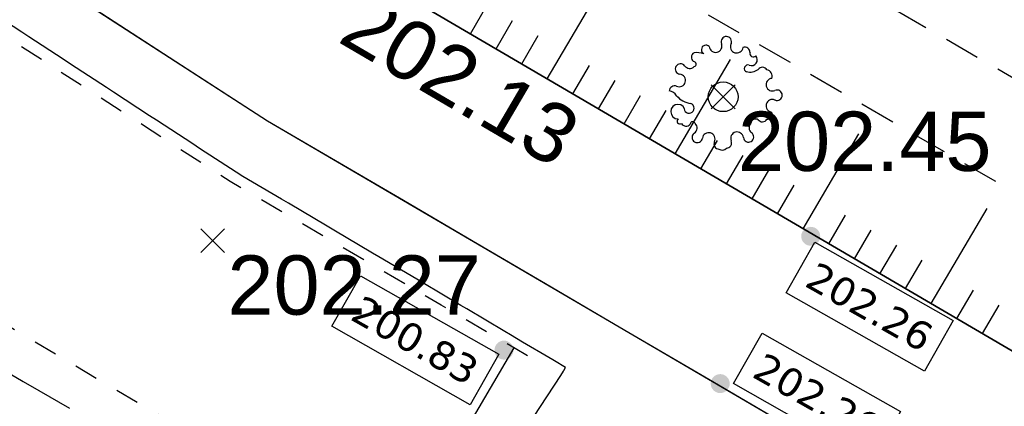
# Model space of a CAD drawing. Extents: x 1616800 to 1632437, y 2248456 to 2251974.
# Tile 222 of 256: x 1617903.7 to 1617920.3, y 2251567.85 to 2251574.37. Entities that reach past the tile are written whole.
import ezdxf
from ezdxf.enums import TextEntityAlignment as Align

# ---------------------------------------------------------------- set-up
doc = ezdxf.new("R2010")
doc.units = 0
doc.header["$LTSCALE"] = 2
doc.header["$PDMODE"] = 3
doc.header["$PDSIZE"] = 0.2
doc.linetypes.add('FOSSE', pattern=[0.5, 0.3, -0.2])
doc.linetypes.add('Grille', pattern=[0.4, 0.2, -0.2])
doc.layers.get('0').update_dxf_attribs({"linetype": 'CONTINUOUS'})
for name, color, linetype in [('0000-VALORIS-NOUE DERIV BASSIN', 7, 'CONTINUOUS'), ('0000-VALORIS-NOUE DERIV BASSIN EAU MAX RETENTION', 140, 'CONTINUOUS'), ('0000-VALORIS-NOUE DERIV BASSIN TEXTE ET COTES', 1, 'CONTINUOUS'), ('X-PTS TOPO-TEXTE TOPOALT', 8, 'CONTINUOUS'), ('X-PTS TOPO-TOPOPOINT', 8, 'CONTINUOUS'), ('Y-FDP TOPO-TOP_AXE_FOSSE', 8, 'CONTINUOUS'), ('Y-FDP TOPO-TOP_BARBULE', 8, 'CONTINUOUS'), ('Y-FDP TOPO-TOP_TALUS', 8, 'CONTINUOUS'), ('Y-FDP TOPO-TOP_VEGETATION_symb', 8, 'CONTINUOUS')]:
    doc.layers.add(name, color=color, linetype=linetype)
doc.styles.add('Côte Assainissement', font='verdana.ttf')
doc.styles.get("Standard").update_dxf_attribs({"font": 'arial.ttf'})

# ---------------------------------------------------------------- blocks, each defined once
blk = doc.blocks.new('TCPOINT')
at = {"color": 0}
blk.add_point((0, 0), dxfattribs=at)
at = {"layer": 'X-PTS TOPO-TEXTE TOPOALT'}
blk.add_attdef('ALT', text='', height=0.75, dxfattribs=at).set_placement((0.25, -0.25), align=Align.TOP_LEFT)
blk = doc.blocks.new('Arbre composé')
for centre, major_axis, start_param, end_param in [((0.053, 0.929), (-0.0621, 0.0621), -0.814049, 1.170078), ((0.053, 0.929), (0.0621, 0.0621), 5.055805, 7.039932), ((-0.29, 0.794), (0.0543, 0.0543), 6.27112, 9.712496), ((-0.128, 0.856), (0.0756, 0.0756), 2.437811, 4.160139), ((-0.128, 0.856), (-0.0756, 0.0756), 2.589343, 4.311671), ((0.229, 0.846), (-0.0756, 0.0756), 0.343416, 2.065744), ((0.229, 0.846), (0.0756, 0.0756), 3.63654, 5.358868), ((0.366, 0.751), (0.0611, 0.0611), 5.442007, 7.443818), ((-0.447, 0.666), (-0.0621, 0.0621), -0.261799, 1.722328), ((-0.44, 0.401), (-0.243, 0.243), -1.12231, -0.636034), ((0.479, 0.624), (-0.0687, 0.0687), 1.943234, 4.662706), ((0.509, 0.73), (0.0414, 0.0414), 2.084224, 4.724816), ((-0.72, 0.469), (-0.0621, 0.0621), 0.261799, 2.245927), ((-0.72, 0.469), (-0.0621, 0.0621), 4.560857, 6.544985), ((-0.563, 0.585), (-0.0756, 0.0756), 1.419265, 3.141593), ((-0.5, 0.551), (-0.031, 0.031), 2.648002, 5.490599), ((0.419, 0.476), (-0.0439, 0.0439), -1.123056, 1.960793), ((0.66, 0.41), (0.0621, 0.0621), 6.021386, 8.005513), ((-0.741, 0.276), (0.0756, 0.0756), 5.235988, 6.958316), ((0.455, 0.647), (0.162, 0.162), 3.648866, 4.555851), ((0.721, 0.35), (-0.0738, 0.0738), 3.545603, 5.353199), ((-0.819, 0.097), (0.0621, 0.0621), 0.372067, 2.356194), ((-0.741, 0.276), (-0.0756, 0.0756), 1.942863, 3.665191), ((0, 0), (0.177, 0.177), 5.497787, 11.780972), ((0.83, 0.205), (-0.0756, 0.0756), -0.67513, 1.047198), ((0.83, 0.205), (0.0756, 0.0756), 2.617994, 4.340322), ((-0.924, -0.062), (-0.114, 0.114), 4.443451, 5.394658), ((-0.504, 0.247), (-0.256, 0.256), 1.472466, 2.237887), ((0.908, 0.027), (0.0621, 0.0621), 5.497787, 7.481914), ((0.908, 0.027), (-0.0621, 0.0621), 1.942863, 3.926991), ((-0.761, -0.25), (-0.0867, 0.0867), 3.947739, 8.650944), ((-0.574, -0.193), (0.0595, 0.0595), 3.060826, 6.736019), ((0.83, -0.152), (0.0756, 0.0756), 2.094395, 3.816723), ((0.83, -0.152), (-0.0756, 0.0756), -1.198729, 0.523599), ((0.739, -0.292), (0.0611, 0.0611), 3.899862, 5.901673), ((-0.729, -0.409), (-0.0339, 0.0339), -0.091877, 2.941892), ((-0.625, -0.407), (-0.0621, 0.0621), 1.280346, 3.264473), ((-0.512, -0.463), (0.031, 0.031), 5.760943, 8.603541), ((-0.547, -0.525), (0.0756, 0.0756), 4.532206, 6.254534), ((0.543, -0.52), (-0.0756, 0.0756), 0, 1.722328), ((0.547, -0.454), (-0.0565, 0.0565), -1.34685, 0.669035), ((0.66, -0.334), (-0.0621, 0.0621), 1.419265, 3.403392), ((-0.437, -0.685), (0.0621, 0.0621), 1.390613, 3.374741), ((-0.244, -0.712), (0.0756, 0.0756), 0.494947, 2.217275), ((-0.244, -0.712), (-0.0756, 0.0756), 3.485009, 5.207336), ((0.234, -0.699), (-0.0756, 0.0756), -0.523599, 1.198729), ((0.234, -0.699), (0.0756, 0.0756), 5.608055, 7.330383), ((0.428, -0.677), (-0.0621, 0.0621), 2.879793, 4.863921), ((-0.437, -0.685), (0.0621, 0.0621), 3.374741, 5.358868), ((-0.068, -0.795), (0.0621, 0.0621), 1.914212, 3.89834), ((0.056, -0.777), (-0.0621, 0.0621), 2.356194, 4.340322), ((0.428, -0.677), (-0.0621, 0.0621), 0.895666, 2.879793), ((-0.018, -0.801), (0.069, 0.069), 3.361879, 4.78249)]:
    blk.add_ellipse(centre, major_axis=major_axis, ratio=1, start_param=start_param, end_param=end_param)
blk = doc.blocks.new('*U322')
h = blk.add_hatch(color=256)
edge = h.paths.add_edge_path()
edge.add_arc((0, 0), 0.2, 0, 360)
at = {"linetype": 'Continuous'}
blk.add_lwpolyline([(0.283, 0), (0.887, 1.065), (3.801, -0.587), (3.196, -1.653)], close=True, dxfattribs=at)
at = {"style": 'Côte Assainissement'}
blk.add_attdef('NIVELLEMENT', text='', height=0.6, rotation=330.4304, dxfattribs=at).set_placement((2.042, -0.294), align=Align.MIDDLE)
blk = doc.blocks.new('*U323')
h = blk.add_hatch(color=256)
edge = h.paths.add_edge_path()
edge.add_arc((0, 0), 0.2, 0, 360)
at = {"linetype": 'Continuous'}
blk.add_lwpolyline([(-0.515, -1.191), (0.089, -0.125), (3.002, -1.778), (2.398, -2.843)], close=True, dxfattribs=at)
at = {"style": 'Côte Assainissement'}
blk.add_attdef('NIVELLEMENT', text='', height=0.6, rotation=330.4304, dxfattribs=at).set_placement((1.243, -1.484), align=Align.MIDDLE)
blk = doc.blocks.new('*U324')
h = blk.add_hatch(color=256)
edge = h.paths.add_edge_path()
edge.add_arc((0, 0), 0.2, 0, 360)
at = {"linetype": 'Continuous'}
blk.add_lwpolyline([(-3.626, 0.503), (-3.022, 1.569), (-0.109, -0.084), (-0.713, -1.15)], close=True, dxfattribs=at)
at = {"style": 'Côte Assainissement'}
blk.add_attdef('NIVELLEMENT', text='', height=0.6, rotation=330.4304, dxfattribs=at).set_placement((-1.868, 0.21), align=Align.MIDDLE)

msp = doc.modelspace()

# ---------------------------------------------------------------- linework, layer by layer
at = {"layer": '0000-VALORIS-NOUE DERIV BASSIN', "linetype": 'Grille', "flags": 128}
for points in [[(1617912.2603, 2251568.7042), (1617912.049, 2251568.8281), (1617910.8052, 2251569.5574), (1617909.5613, 2251570.2866), (1617908.4053, 2251570.9647), (1617907.2496, 2251571.6432), (1617905.7857, 2251572.5889), (1617904.3222, 2251573.5351), (1617903.0932, 2251574.3299), (1617901.5306, 2251575.3405), (1617900.1938, 2251576.205), (1617898.8571, 2251577.0695), (1617897.5203, 2251577.934), (1617896.1835, 2251578.7985), (1617894.6322, 2251579.8018), (1617893.0809, 2251580.805), (1617891.6289, 2251581.6926), (1617890.0824, 2251582.6363), (1617888.5359, 2251583.58), (1617886.9894, 2251584.5237), (1617885.443, 2251585.4674), (1617883.8965, 2251586.4111), (1617882.35, 2251587.3548), (1617880.8035, 2251588.2985), (1617879.257, 2251589.2422), (1617877.8926, 2251590.0683), (1617876.3302, 2251590.9124), (1617874.7679, 2251591.7565), (1617873.2055, 2251592.6006), (1617871.6432, 2251593.4447), (1617870.0808, 2251594.2888), (1617868.6183, 2251595.079), (1617867.1558, 2251595.8692), (1617865.6933, 2251596.6594), (1617864.4315, 2251597.3811), (1617863.5613, 2251597.9663), (1617862.6398, 2251598.586), (1617861.7184, 2251599.2056), (1617860.789, 2251599.8306), (1617859.3316, 2251600.8107), (1617857.8741, 2251601.7908), (1617856.4167, 2251602.7709), (1617854.9592, 2251603.751), (1617853.5018, 2251604.7311), (1617852.0443, 2251605.7112), (1617850.5869, 2251606.6913), (1617849.3675, 2251607.4996), (1617847.9723, 2251608.3026), (1617846.5772, 2251609.1057), (1617845.182, 2251609.9087), (1617843.5917, 2251610.824), (1617842.0014, 2251611.7393)], [(1617839.2948, 2251607.3298), (1617905.1504, 2251568.2359), (1617910.0053, 2251565.3896)]]:
    msp.add_lwpolyline(points, dxfattribs=at)
at = {"layer": '0000-VALORIS-NOUE DERIV BASSIN', "flags": 128}
msp.add_lwpolyline([(1617920.8969, 2251565.0219), (1617919.5569, 2251565.8174), (1617918.1426, 2251566.6466), (1617916.7283, 2251567.4757), (1617915.314, 2251568.3049), (1617913.8998, 2251569.1341), (1617912.6559, 2251569.8633), (1617911.4121, 2251570.5926), (1617910.1682, 2251571.3218), (1617909.0235, 2251571.9932), (1617907.879, 2251572.6648), (1617906.4263, 2251573.6036), (1617904.9739, 2251574.5428), (1617903.7449, 2251575.3376), (1617902.1823, 2251576.3481), (1617900.8455, 2251577.2126), (1617899.5087, 2251578.0771), (1617898.1719, 2251578.9417), (1617896.8351, 2251579.8062), (1617895.2838, 2251580.8094), (1617893.7325, 2251581.8126), (1617892.254, 2251582.717)], dxfattribs=at)
at = {"layer": '0000-VALORIS-NOUE DERIV BASSIN'}
for points in [[(1618057.1006, 2251498.218, 202.98), (1618043.4496, 2251505.823, 202.81), (1618029.7006, 2251512.302, 202.66), (1618012.1916, 2251520.535, 202.69), (1617997.6596, 2251527.579, 202.51), (1617980.2206, 2251535.119, 202.49), (1617966.9346, 2251539.921, 202.41), (1617953.5626, 2251548.58, 202.41), (1617936.9856, 2251558.959, 202.22), (1617921.0936, 2251568.394, 202.33), (1617909.4526, 2251575.219, 202.13), (1617895.2716, 2251584.39, 201.92), (1617880.0786, 2251593.661, 202.03)], [(1618055.6406, 2251495.5973, 202.98), (1618042.0786, 2251503.1527, 202.81), (1618028.4218, 2251509.5882, 202.66), (1618010.899, 2251517.8277, 202.69), (1617996.4095, 2251524.8511, 202.51), (1617979.1144, 2251532.3289, 202.49), (1617965.5921, 2251537.2163, 202.41), (1617951.9512, 2251546.0494, 202.41), (1617935.4236, 2251556.3975, 202.22), (1617919.5692, 2251565.8102, 202.33), (1617907.8786, 2251572.6642, 202.13), (1617893.6754, 2251581.8496, 201.92), (1617878.5832, 2251591.0591, 202.03)], [(1617912.0284, 2251568.8402, 200.8309), (1617910.6404, 2251566.4728, 200.8583), (1617910.0053, 2251565.3895, 200.8709)]]:
    msp.add_polyline3d(points, dxfattribs=at)
at = {"layer": '0000-VALORIS-NOUE DERIV BASSIN EAU MAX RETENTION', "elevation": 201.0152, "flags": 128}
for points in [[(1617911.7936, 2251566.8029), (1617912.8234, 2251568.3741), (1617912.8685, 2251568.4444), (1617912.8736, 2251568.4596), (1617912.902, 2251568.5081), (1617912.7149, 2251568.6186), (1617912.686, 2251568.6361), (1617912.6188, 2251568.6766), (1617912.1767, 2251568.9378), (1617911.9749, 2251569.0571), (1617911.8764, 2251569.1165), (1617911.2349, 2251569.4955), (1617911.1339, 2251569.5565), (1617910.495, 2251569.934), (1617910.3915, 2251569.9964), (1617909.7551, 2251570.3725), (1617909.6492, 2251570.4365), (1617908.9929, 2251570.8242), (1617908.8817, 2251570.8914), (1617908.2283, 2251571.2775), (1617908.1143, 2251571.3464), (1617907.4637, 2251571.7309), (1617907.347, 2251571.8014), (1617906.7321, 2251572.2021), (1617906.6184, 2251572.2775), (1617906.006, 2251572.6766), (1617905.8898, 2251572.7537), (1617905.2799, 2251573.1511), (1617905.1612, 2251573.2298), (1617904.554, 2251573.6256), (1617904.4327, 2251573.706), (1617903.856, 2251574.0819), (1617903.7371, 2251574.1608), (1617903.1627, 2251574.5352)], [(1617911.7936, 2251566.8029), (1617912.8234, 2251568.3741), (1617912.8685, 2251568.4444), (1617912.8736, 2251568.4596), (1617912.902, 2251568.5081), (1617912.7149, 2251568.6186), (1617912.686, 2251568.6361), (1617912.6188, 2251568.6766), (1617912.1767, 2251568.9378), (1617911.9749, 2251569.0571), (1617911.8764, 2251569.1165), (1617911.2349, 2251569.4955), (1617911.1339, 2251569.5565), (1617910.495, 2251569.934), (1617910.3915, 2251569.9964), (1617909.7551, 2251570.3725), (1617909.6492, 2251570.4365), (1617908.9929, 2251570.8242), (1617908.8817, 2251570.8914), (1617908.2283, 2251571.2775), (1617908.1143, 2251571.3464), (1617907.4637, 2251571.7309), (1617907.347, 2251571.8014), (1617906.7321, 2251572.2021), (1617906.6184, 2251572.2775), (1617906.006, 2251572.6766), (1617905.8898, 2251572.7537), (1617905.2799, 2251573.1511), (1617905.1612, 2251573.2298), (1617904.554, 2251573.6256), (1617904.4327, 2251573.706), (1617903.856, 2251574.0819), (1617903.7371, 2251574.1608), (1617903.1627, 2251574.5352)], [(1617903.2473, 2251568.5679), (1617903.7594, 2251568.2731), (1617904.0253, 2251568.1198), (1617904.5419, 2251567.8226)], [(1617903.2473, 2251568.5679), (1617903.7594, 2251568.2731), (1617904.0253, 2251568.1198), (1617904.5419, 2251567.8226)]]:
    msp.add_lwpolyline(points, dxfattribs=at)
at = {"layer": 'Y-FDP TOPO-TOP_AXE_FOSSE', "linetype": 'FOSSE', "elevation": 201.34, "flags": 128}
for points in [[(1617601.8186, 2251762.922), (1617610.1506, 2251756.636), (1617629.6276, 2251741.988), (1617650.7276, 2251727.848), (1617668.4526, 2251710.915), (1617681.6206, 2251701.676), (1617699.0136, 2251688.41), (1617708.9996, 2251680.668), (1617719.8336, 2251677.878), (1617748.7516, 2251665.825), (1617762.3456, 2251660.092), (1617781.0436, 2251652.934), (1617799.0036, 2251644.975), (1617815.3806, 2251635.767), (1617830.3196, 2251628.053), (1617853.9176, 2251613.386), (1617868.6136, 2251605.049), (1617881.5356, 2251596.854), (1617897.5646, 2251587.866), (1617911.5046, 2251578.556), (1617923.2046, 2251571.798), (1617941.6916, 2251560.354), (1617955.8166, 2251551.523), (1617969.3786, 2251543.574), (1617981.8546, 2251538.005), (1617999.4726, 2251530.796), (1618011.2156, 2251524.71), (1618031.4966, 2251514.802), (1618044.3006, 2251508.569), (1618060.3096, 2251501.695), (1618069.9096, 2251496.606), (1618077.1396, 2251493.691), (1618078.3956, 2251492.785), (1618078.3956, 2251492.785)], [(1617600.6196, 2251761.017), (1617609.0186, 2251754.94), (1617628.5696, 2251740.863), (1617649.5776, 2251726.58), (1617667.1536, 2251709.962), (1617698.4656, 2251687.431), (1617708.5936, 2251679.832), (1617719.3676, 2251676.48), (1617748.1656, 2251664.214), (1617780.0586, 2251651.492), (1617797.8506, 2251643.441), (1617814.4516, 2251634.395), (1617829.3226, 2251626.401), (1617852.7376, 2251612.188), (1617867.9276, 2251602.952), (1617881.2236, 2251595.195), (1617896.7006, 2251586.358), (1617910.6286, 2251577.168), (1617921.4716, 2251570.879), (1617940.7716, 2251559.213), (1617954.7426, 2251550.028), (1617968.6406, 2251542.538), (1617981.3776, 2251536.875), (1617998.6816, 2251529.02), (1618010.6006, 2251523.098), (1618031.3996, 2251513.411), (1618043.8426, 2251507.316), (1618060.1126, 2251499.876), (1618069.5666, 2251494.908), (1618076.1756, 2251492.383), (1618078.3956, 2251492.785), (1618078.2546, 2251490.49)]]:
    msp.add_lwpolyline(points, dxfattribs=at)
at = {"layer": 'Y-FDP TOPO-TOP_BARBULE'}
for p, q in [((1617912.5926, 2251573.3781), (1617913.5204, 2251574.9606)), ((1617911.2986, 2251574.1367), (1617911.5761, 2251574.61)), ((1617911.7299, 2251573.8838), (1617912.0077, 2251574.3576)), ((1617912.1612, 2251573.631), (1617912.4393, 2251574.1052)), ((1617914.7492, 2251572.1136), (1617915.6818, 2251573.7042)), ((1617913.0239, 2251573.1252), (1617913.3025, 2251573.6004)), ((1617913.4552, 2251572.8723), (1617913.7341, 2251573.348)), ((1617913.8866, 2251572.6194), (1617914.1658, 2251573.0956)), ((1617914.3179, 2251572.3665), (1617914.5974, 2251572.8432)), ((1617915.1806, 2251571.8608), (1617915.4606, 2251572.3384)), ((1617916.9059, 2251570.8492), (1617917.8432, 2251572.4479)), ((1617915.6119, 2251571.6079), (1617915.8922, 2251572.086)), ((1617916.0432, 2251571.355), (1617916.3239, 2251571.8336)), ((1617916.4746, 2251571.1021), (1617916.7555, 2251571.5812)), ((1617919.0626, 2251569.5848), (1617920.0046, 2251571.1916)), ((1617917.3372, 2251570.5963), (1617917.6187, 2251571.0764)), ((1617917.7686, 2251570.3434), (1617918.0503, 2251570.824)), ((1617918.1999, 2251570.0905), (1617918.4819, 2251570.5716)), ((1617918.6312, 2251569.8377), (1617918.9136, 2251570.3192)), ((1617919.4939, 2251569.3319), (1617919.7768, 2251569.8144)), ((1617919.9252, 2251569.079), (1617920.2084, 2251569.562))]:
    msp.add_line(p, q, dxfattribs=at)
at = {"layer": 'Y-FDP TOPO-TOP_TALUS', "elevation": 201.34, "flags": 128}
msp.add_lwpolyline([(1617796.7436, 2251642.57), (1617812.9876, 2251633.215), (1617828.5476, 2251624.329), (1617851.7106, 2251610.997), (1617866.9096, 2251600.776), (1617880.0786, 2251593.661), (1617895.2716, 2251584.39), (1617909.4526, 2251575.219), (1617921.0936, 2251568.394), (1617936.9856, 2251558.959), (1617953.5626, 2251548.58), (1617966.9346, 2251539.921), (1617980.2206, 2251535.119), (1617997.6596, 2251527.579), (1618012.1916, 2251520.535), (1618029.7006, 2251512.302), (1618043.4496, 2251505.823), (1618057.1006, 2251498.218), (1618068.8556, 2251493.307), (1618074.8396, 2251491.679), (1618075.8056, 2251490.367)], dxfattribs=at)

# ---------------------------------------------------------------- block references
at = {"layer": '0000-VALORIS-NOUE DERIV BASSIN TEXTE ET COTES', "xscale": 0.8, "yscale": 0.8, "zscale": 0.8}
for name, p, values in [('*U323', (1617917.0326, 2251570.7207, 202.2606), {'NIVELLEMENT': '202.26'}), ('*U324', (1617911.8622, 2251568.8013, 200.8316), {'NIVELLEMENT': '200.83'}), ('*U322', (1617915.5069, 2251568.237, 202.2602), {'NIVELLEMENT': '202.26'})]:
    msp.add_blockref(name, p, dxfattribs=at).add_auto_attribs(values)
at = {"layer": 'X-PTS TOPO-TOPOPOINT'}
ref = msp.add_blockref('TCPOINT', (1617909.4526, 2251575.219, 202.13), dxfattribs=dict(at, rotation=329.6173371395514))
ref.add_attrib('ALT', '202.13', dxfattribs={"layer": 'X-PTS TOPO-TEXTE TOPOALT', "height": 1, "rotation": 329.61734}).set_placement((1617909.5418, 2251574.8769, 202.13), align=Align.TOP_LEFT)
ref = msp.add_blockref('TCPOINT', (1617915.5566, 2251573.073, 202.45), dxfattribs=at)
ref.add_attrib('ALT', '202.45', dxfattribs={"layer": 'X-PTS TOPO-TEXTE TOPOALT', "height": 1, "rotation": 0}).set_placement((1617915.8066, 2251572.823, 202.45), align=Align.TOP_LEFT)
ref = msp.add_blockref('TCPOINT', (1617906.9516, 2251570.649, 202.27), dxfattribs=at)
ref.add_attrib('ALT', '202.27', dxfattribs={"layer": 'X-PTS TOPO-TEXTE TOPOALT', "height": 1, "rotation": 0}).set_placement((1617907.2016, 2251570.399, 202.27), align=Align.TOP_LEFT)
at = {"layer": 'Y-FDP TOPO-TOP_VEGETATION_symb'}
msp.add_blockref('Arbre composé', (1617915.5566, 2251573.073, 201.34), dxfattribs=at)

doc.saveas('drawing.dxf')
